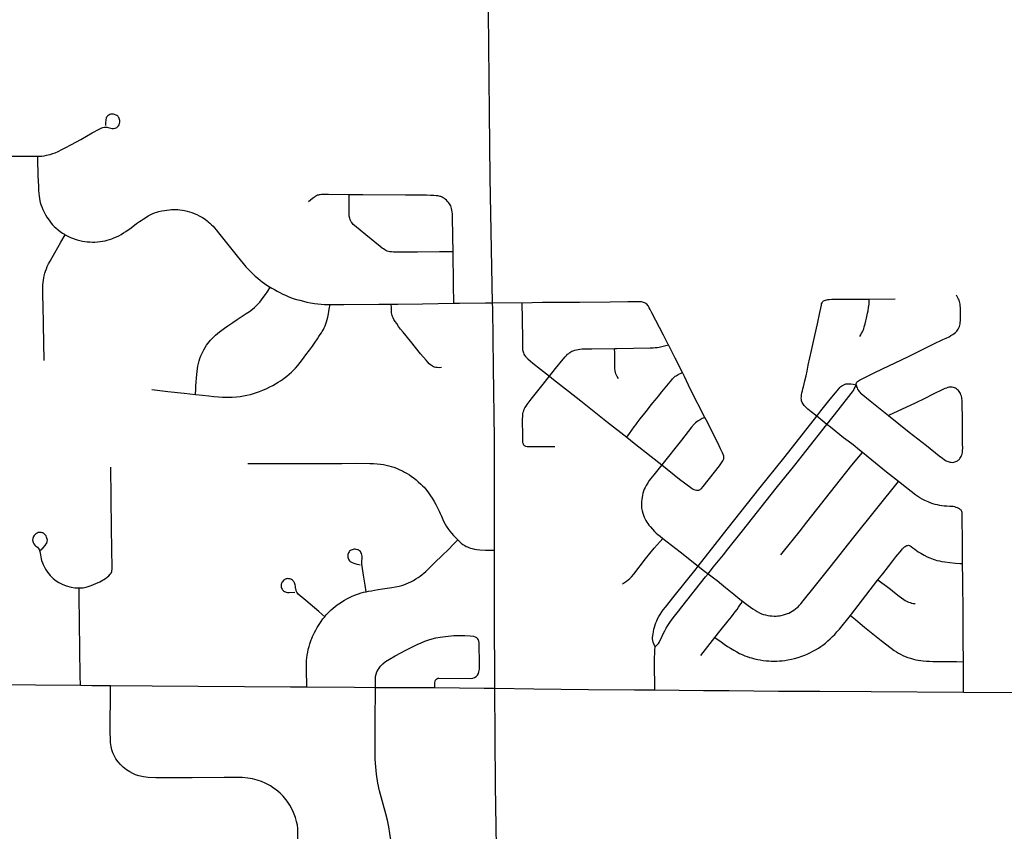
# Model space of a CAD drawing. Header units: feet. Extents: x 2113747 to 2516209, y 960708 to 1356798.
# Tile 56 of 92: x 2283602 to 2288757, y 1189324 to 1193575. Entities that reach past the tile are written whole.
import ezdxf

# ---------------------------------------------------------------- set-up
doc = ezdxf.new("R2010")
doc.units = ezdxf.units.FT
doc.header["$LTSCALE"] = 20
doc.header["$MEASUREMENT"] = 0
doc.layers.add('GM_X_City_Street', color=251, linetype='Continuous')
doc.layers.add('GM_X_State_Route', color=1, linetype='Continuous')

msp = doc.modelspace()

# ---------------------------------------------------------------- linework, layer by layer
at = {"layer": 'GM_X_City_Street', "flags": 128}
for points in [[(2283694.3, 1192860.3), (2283705.9, 1192860.2), (2283716.8, 1192860.6), (2283730.6, 1192862.4), (2283742, 1192864.5), (2283751.4, 1192866.9), (2283761.5, 1192869.3), (2283774.5, 1192873.2), (2283787.1, 1192878), (2283803.6, 1192885), (2283822.7, 1192894), (2283840.5, 1192903.2), (2283872.7, 1192920.7), (2283922.2, 1192947.8), (2283981.4, 1192981.7), (2284021.3, 1193003.4), (2284031.2, 1193008.6), (2284037.7, 1193010.8), (2284044.3, 1193012), (2284049, 1193012.5), (2284054.7, 1193012), (2284059.4, 1193011.6), (2284065.5, 1193009.9), (2284071.2, 1193008.1), (2284078.6, 1193006.1), (2284085.9, 1193004.7), (2284093.4, 1193004.5), (2284100.9, 1193005.8), (2284106.4, 1193007.7), (2284110.3, 1193009.9), (2284114.2, 1193013.2), (2284119.3, 1193018.8), (2284122.4, 1193024.2), (2284125, 1193031.6), (2284126.3, 1193037.6), (2284126.3, 1193042.9), (2284126.1, 1193047.4), (2284124.6, 1193052.4), (2284122.6, 1193057.9), (2284120.3, 1193062.4), (2284117.7, 1193065.9), (2284115.1, 1193068.9), (2284111.1, 1193072.4), (2284107.6, 1193074.4), (2284102.5, 1193076.7), (2284097.4, 1193078.6), (2284092.1, 1193079.3), (2284086, 1193079.8), (2284079.5, 1193079.3), (2284072.9, 1193077.6), (2284068.6, 1193075.4), (2284064.7, 1193072.8), (2284061.6, 1193070.3), (2284059, 1193066.8), (2284056.8, 1193063.3), (2284055.1, 1193059), (2284053.4, 1193052), (2284052.1, 1193044.6), (2284051.6, 1193037.2), (2284050.8, 1193019.9)], [(2283240, 1192854.4), (2283244.3, 1192857.8), (2283249, 1192860.4), (2283254.7, 1192861.7), (2283259.5, 1192862.1), (2283268.6, 1192862.1), (2283281.7, 1192862), (2283465.1, 1192860.6), (2283615.7, 1192860), (2283654.2, 1192860.2), (2283694.3, 1192860.3)], [(2283694.3, 1192860.3), (2283694.7, 1192843.6), (2283696.9, 1192758.1), (2283697.7, 1192729.4), (2283699.4, 1192702.2), (2283700.3, 1192681.2), (2283701.6, 1192665.1), (2283702.9, 1192650.8), (2283704.7, 1192637.3), (2283706.8, 1192626.1), (2283709.3, 1192616.5), (2283712.9, 1192606.1), (2283717.1, 1192594.4), (2283723.3, 1192580), (2283729.4, 1192567.1), (2283737.2, 1192552.6), (2283744.1, 1192541), (2283750.2, 1192530.9), (2283759, 1192518.9), (2283766.3, 1192509.7), (2283774, 1192500.8), (2283782.3, 1192492.3), (2283790.8, 1192484.5), (2283803.6, 1192473.6), (2283814.1, 1192465.6), (2283826.6, 1192456.6), (2283836.2, 1192450.6), (2283840, 1192448.4)], [(2285326.6, 1192657.5), (2285219.1, 1192658.4), (2285201.7, 1192658.4), (2285190.4, 1192658.4), (2285182.6, 1192658.4), (2285175.5, 1192657.8), (2285170.4, 1192657.1), (2285165.9, 1192656), (2285161.3, 1192654.9), (2285156.7, 1192652.7), (2285151.3, 1192649.7), (2285145.2, 1192645.8), (2285134.8, 1192638), (2285114.8, 1192620.6)], [(2285871, 1192359.1), (2285800.3, 1192359.3), (2285684, 1192357.9), (2285570.9, 1192357), (2285558.5, 1192357.6), (2285548.5, 1192358.1), (2285540.7, 1192359.3), (2285533.2, 1192361), (2285525.9, 1192363.2), (2285518.6, 1192366.3), (2285513.8, 1192368.9), (2285506.4, 1192373.7), (2285499.5, 1192378.9), (2285490, 1192386.1), (2285413.4, 1192447.8), (2285354, 1192496.6), (2285348.4, 1192502.3), (2285344.5, 1192506.5), (2285340.6, 1192512.3), (2285337.6, 1192516.7), (2285334.5, 1192522.3), (2285332.1, 1192527.8), (2285329.7, 1192534.9), (2285327.6, 1192545.3), (2285326.3, 1192558.7), (2285326.3, 1192577.4), (2285326.3, 1192637.3), (2285326.6, 1192657.5)], [(2285871, 1192359.1), (2285869.9, 1192436.6), (2285867.8, 1192543.9), (2285867.2, 1192557.9), (2285866.5, 1192568.2), (2285865.3, 1192577.5), (2285863.5, 1192586.4), (2285861.3, 1192593.4), (2285858.7, 1192599.4), (2285856.1, 1192604.7), (2285852, 1192610.6), (2285847.4, 1192616.8), (2285841.7, 1192623.3), (2285836.1, 1192629), (2285829.8, 1192634.7), (2285825.3, 1192638.1), (2285819.2, 1192642.4), (2285813.5, 1192645.5), (2285807.5, 1192648.2), (2285803.1, 1192649.4), (2285798.1, 1192650.9), (2285790.5, 1192652), (2285781.8, 1192652.8), (2285769.7, 1192653.8), (2285753.6, 1192654.7), (2285731.9, 1192655.1), (2285711.1, 1192655.6), (2285621.6, 1192655.2), (2285398, 1192657), (2285326.6, 1192657.5)], [(2283840, 1192448.4), (2283846.5, 1192444.5), (2283856.7, 1192439.3), (2283867, 1192434.5), (2283878.1, 1192429.8), (2283891.7, 1192424.9), (2283903.4, 1192421.4), (2283916.5, 1192418), (2283930.4, 1192414.9), (2283943, 1192412.7), (2283955.8, 1192411.5), (2283969.4, 1192410.5), (2283982.4, 1192410.1), (2283995.5, 1192410.1), (2284009.1, 1192411.1), (2284023.3, 1192412.7), (2284035.6, 1192414.4), (2284048.5, 1192416.6), (2284059.8, 1192419.2), (2284071.9, 1192422.6), (2284084.1, 1192427), (2284095.4, 1192431.3), (2284108.4, 1192437), (2284120.6, 1192443.1), (2284132.3, 1192449.7), (2284145.3, 1192457.8), (2284157.5, 1192465.7), (2284185.3, 1192485.1), (2284214, 1192506.4), (2284229.4, 1192517.6), (2284237.9, 1192523.3), (2284248.3, 1192530.3), (2284261.8, 1192539), (2284274.8, 1192546.8), (2284284.4, 1192551.9), (2284295.2, 1192557.2), (2284308.2, 1192562.4), (2284320, 1192566.3), (2284330.8, 1192569.3), (2284345.2, 1192572.8), (2284359.9, 1192575.8), (2284372.1, 1192577.5), (2284385.5, 1192578.8), (2284397.3, 1192579.7), (2284407.7, 1192580.1), (2284418.6, 1192580.1), (2284429, 1192579.7), (2284439.8, 1192578.8), (2284454.2, 1192577.1), (2284465.4, 1192574.9), (2284478.5, 1192571.9), (2284490.2, 1192568.4), (2284502.4, 1192564.4), (2284515.7, 1192559.8), (2284529.3, 1192554), (2284542.2, 1192548), (2284552.3, 1192542.7), (2284559.7, 1192538.4), (2284567.1, 1192533.6), (2284575.3, 1192527.5), (2284582.6, 1192521.8), (2284589.2, 1192516.2), (2284597.9, 1192508.8), (2284606.9, 1192500.5), (2284614.4, 1192493.2), (2284622.3, 1192484.2), (2284631.3, 1192473.2), (2284643, 1192458), (2284685.5, 1192405.2), (2284740.4, 1192335.9), (2284756.7, 1192316.4), (2284771.5, 1192298.6), (2284786.6, 1192280.5), (2284799.7, 1192266), (2284811.4, 1192254), (2284822.2, 1192243), (2284835.6, 1192231.4), (2284849.2, 1192220.4), (2284863, 1192209.1), (2284872.2, 1192202.1), (2284883.9, 1192193.4), (2284896.1, 1192184.8), (2284909.5, 1192176.1), (2284913.8, 1192173.5)], [(2283729.2, 1191790), (2283726.3, 1191976.3), (2283724.3, 1192080.4), (2283723.7, 1192125.2), (2283723.1, 1192155.9), (2283723.3, 1192172.6), (2283723.7, 1192185.6), (2283724.6, 1192198.6), (2283725.9, 1192210.7), (2283728.1, 1192222.1), (2283730.1, 1192232.9), (2283733.8, 1192246.8), (2283737.1, 1192257.7), (2283741.6, 1192269.8), (2283746.4, 1192281.7), (2283752.9, 1192295.9), (2283760.6, 1192310.8), (2283771.6, 1192329.7), (2283785.1, 1192353.3), (2283818, 1192410.3), (2283840, 1192448.4)], [(2285874.5, 1192089.6), (2285873.3, 1192188.2), (2285871, 1192359.1)], [(2284522.6, 1191612), (2284523.9, 1191640.5), (2284524.6, 1191656.6), (2284529.2, 1191715.6), (2284530.9, 1191732.1), (2284532.9, 1191747.8), (2284535.2, 1191760.4), (2284538, 1191773.2), (2284541.3, 1191787.3), (2284545.2, 1191800.3), (2284550, 1191813.8), (2284554.9, 1191825.4), (2284560, 1191835.5), (2284565.1, 1191845.6), (2284572.6, 1191858.5), (2284580.5, 1191869.8), (2284586.5, 1191878), (2284594.3, 1191887.2), (2284601.7, 1191895.4), (2284610, 1191904.1), (2284620, 1191915.4), (2284627.7, 1191922.7), (2284637.4, 1191931.4), (2284648.7, 1191940.5), (2284660.4, 1191949.2), (2284674.3, 1191959.2), (2284690.8, 1191970.5), (2284717.3, 1191988.3), (2284741.3, 1192004.2), (2284766.8, 1192021.2), (2284788, 1192035.3), (2284804.2, 1192046.9), (2284820, 1192058.7), (2284830.7, 1192067.7), (2284840.1, 1192076.1), (2284849.4, 1192085.5), (2284858.6, 1192095.5), (2284868.5, 1192107.6), (2284877.1, 1192119.1), (2284888, 1192135), (2284900.2, 1192153.6), (2284913.8, 1192173.5)], [(2284913.8, 1192173.5), (2284921.2, 1192169.1), (2284935.3, 1192161), (2284950.3, 1192152.6), (2284964, 1192145.4), (2284979.8, 1192137.8), (2284994.4, 1192131.3), (2285007.6, 1192125.6), (2285020.2, 1192120.4), (2285034.5, 1192115.2), (2285051, 1192110), (2285068, 1192105.2), (2285087.9, 1192100), (2285104.9, 1192096.1), (2285125.3, 1192092.1), (2285145.3, 1192088.7), (2285163.5, 1192086.5), (2285180, 1192084.8), (2285197.8, 1192083.4), (2285216, 1192082.6), (2285226.9, 1192082.7)], [(2287775.1, 1191497.8), (2287746.9, 1191520.6), (2287729.4, 1191534.9), (2287717.4, 1191545.8), (2287710, 1191553.6), (2287705.2, 1191559.3), (2287701.8, 1191564.9), (2287699.1, 1191570), (2287696.1, 1191578.6), (2287694.8, 1191585.3), (2287694.4, 1191592.7), (2287694.8, 1191599.7), (2287696.1, 1191610.1), (2287697.9, 1191619.7), (2287700.1, 1191631.4), (2287702.7, 1191641.8), (2287705.3, 1191652.6), (2287709.6, 1191668.3), (2287713.6, 1191683.9), (2287719.7, 1191709.1), (2287724.4, 1191733), (2287730.9, 1191765.9), (2287748.3, 1191842.6), (2287765.8, 1191921), (2287779.3, 1191981.8), (2287791.9, 1192040.4), (2287796.2, 1192063.4), (2287799.7, 1192080.1), (2287801, 1192086), (2287803.4, 1192091.4), (2287804.9, 1192095.1), (2287807.5, 1192098.3), (2287811.5, 1192101.6), (2287816.2, 1192104.7), (2287821, 1192106.4), (2287827.8, 1192108.3), (2287833.2, 1192109), (2287840.8, 1192110), (2287854.4, 1192110.3), (2287912.7, 1192110.3), (2288011.3, 1192111.4), (2288050, 1192111.7)], [(2287981.9, 1191662.2), (2287982.4, 1191667.4), (2287983.7, 1191672.6), (2287985.9, 1191676.1), (2287988.9, 1191679.1), (2287993.3, 1191682.6), (2287999.6, 1191686.4), (2288006.9, 1191690.2), (2288037.4, 1191705.5), (2288083.3, 1191728.6), (2288255.2, 1191811.3), (2288384.9, 1191874.7), (2288436.2, 1191899), (2288453.1, 1191907.2), (2288468.3, 1191914.5), (2288477.9, 1191919.8), (2288488.1, 1191926.1), (2288494.8, 1191930.6), (2288501.5, 1191935.7), (2288508.4, 1191942.7), (2288512.6, 1191948.4), (2288515.9, 1191953.5), (2288520, 1191961.5), (2288522.9, 1191968.4), (2288524.8, 1191974.5), (2288526.1, 1191981), (2288527, 1191988.4), (2288527.4, 1191997.9), (2288527.8, 1192014.4), (2288527.8, 1192053.1), (2288527.4, 1192066.1), (2288526.6, 1192077.4), (2288525.7, 1192084.8), (2288524.4, 1192092.2), (2288522.8, 1192098.9), (2288520.5, 1192105.2), (2288518.1, 1192111.2), (2288507.5, 1192132.1)], [(2288000.1, 1191915.2), (2288006.2, 1191924.8), (2288010.5, 1191932.1), (2288014.4, 1191939.9), (2288018.3, 1191948.2), (2288021.4, 1191956.4), (2288024.4, 1191966.9), (2288028.8, 1191981.6), (2288032.7, 1191996.8), (2288036.6, 1192012), (2288041.8, 1192037.2), (2288044.4, 1192050.7), (2288047, 1192066.7), (2288049.2, 1192085), (2288050.3, 1192098.5), (2288050, 1192111.7)], [(2288050, 1192111.7), (2288185.2, 1192112.9)], [(2284522.6, 1191612), (2284558.8, 1191607.8), (2284591.8, 1191603.9), (2284618.3, 1191601.3), (2284642.9, 1191599.1), (2284663, 1191597.8), (2284689.9, 1191597.4), (2284714.7, 1191597.8), (2284737.3, 1191599.1), (2284755.7, 1191601.4), (2284772.9, 1191604.3), (2284790.7, 1191608), (2284809.8, 1191612.5), (2284825.3, 1191617), (2284841.1, 1191622.1), (2284858, 1191628.1), (2284874.5, 1191634.6), (2284895.4, 1191643.7), (2284911.4, 1191651.1), (2284926.6, 1191658.9), (2284941, 1191667.2), (2284955.3, 1191675.8), (2284967.4, 1191683.6), (2284978.3, 1191691), (2284987.4, 1191698), (2285000.4, 1191708.4), (2285012.8, 1191718.3), (2285024.8, 1191729.2), (2285034.1, 1191738.1), (2285045.2, 1191750.1), (2285057.8, 1191764), (2285070.4, 1191779.1), (2285083, 1191794.6), (2285100.8, 1191819.1), (2285119.5, 1191844.3), (2285134.3, 1191864.7), (2285148.3, 1191884.9), (2285160.4, 1191902.4), (2285168.6, 1191914.6), (2285175.6, 1191925.6), (2285181.2, 1191934.1), (2285186.4, 1191942.4), (2285191.7, 1191951.9), (2285196.4, 1191961.5), (2285200.8, 1191971), (2285204.7, 1191981), (2285208.6, 1191991.7), (2285212.1, 1192004), (2285215, 1192016.6), (2285218.6, 1192034), (2285223, 1192059.2), (2285226.9, 1192082.7)], [(2285226.9, 1192082.7), (2285298.2, 1192083.1), (2285481.8, 1192084.2), (2285546.7, 1192085)], [(2285546.7, 1192085), (2285581.7, 1192085.4), (2285711.5, 1192086.4), (2285874.5, 1192089.6)], [(2285809.7, 1191752.2), (2285798.4, 1191751.8), (2285788.5, 1191752.2), (2285781.5, 1191753.1), (2285774.6, 1191754.4), (2285768.1, 1191756.6), (2285762.8, 1191759.6), (2285758.1, 1191763.1), (2285752.9, 1191767), (2285746.3, 1191772.6), (2285738.1, 1191781.3), (2285729.9, 1191790.9), (2285701.2, 1191824.1), (2285647.5, 1191890.6), (2285609.2, 1191938.2), (2285596.2, 1191954.7), (2285585.8, 1191968.6), (2285575.8, 1191982.9), (2285568, 1191994.2), (2285560.7, 1192005.1), (2285556.7, 1192012.4), (2285553.8, 1192019.4), (2285551.9, 1192025), (2285550.6, 1192031.6), (2285549.3, 1192039.4), (2285548.9, 1192047.2), (2285548, 1192063.3), (2285546.7, 1192085)], [(2285874.5, 1192089.6), (2285903.9, 1192090.1), (2286040.3, 1192091.3), (2286078.3, 1192091.6)], [(2286231.6, 1192090.7), (2286078.3, 1192091.6)], [(2286998.7, 1191871.3), (2286997.9, 1191873), (2286972.5, 1191922.6), (2286912.4, 1192039.7), (2286903.7, 1192056.8), (2286898.5, 1192066.3), (2286893.6, 1192074.6), (2286890.7, 1192078.4), (2286886.6, 1192082.8), (2286882.4, 1192086.2), (2286877.8, 1192089.3), (2286873.3, 1192091.4), (2286868, 1192093.8), (2286862.9, 1192095.4), (2286857.8, 1192096.5), (2286847.3, 1192097.6), (2286832.9, 1192097.6), (2286786.5, 1192097.1), (2286692.9, 1192096.1), (2286532.3, 1192094.1), (2286420.8, 1192093.6), (2286338.8, 1192092.7), (2286231.6, 1192090.7)], [(2286231.6, 1192090.7), (2286233.3, 1192007.4), (2286235, 1191897.1), (2286235, 1191863.7), (2286235, 1191853.7), (2286235.4, 1191846.3), (2286236.2, 1191839.9), (2286237.6, 1191835), (2286239.2, 1191829.7), (2286241.9, 1191823.7), (2286244.9, 1191818.1), (2286249.8, 1191811.4), (2286255.8, 1191805), (2286261.8, 1191799.2), (2286275.7, 1191786.8), (2286289.2, 1191775.3), (2286328.2, 1191744.9), (2286375.7, 1191707.5)], [(2286375.7, 1191707.5), (2286407.7, 1191747.5), (2286447.7, 1191796.9), (2286457.7, 1191808.6), (2286464.7, 1191816), (2286470.7, 1191822.1), (2286476.8, 1191827.2), (2286482.5, 1191831.1), (2286488.1, 1191835.1), (2286493.6, 1191838.3), (2286499.9, 1191841.1), (2286508, 1191844), (2286517.2, 1191846.3), (2286526.5, 1191848.2), (2286535, 1191849.4), (2286547.6, 1191850.2), (2286565.9, 1191850.6), (2286597.7, 1191851.2), (2286716.9, 1191852.1)], [(2286716.9, 1191852.1), (2286728.9, 1191852.2), (2286902.4, 1191855.3), (2286919.6, 1191856.2), (2286929.4, 1191857), (2286939.5, 1191858.4), (2286950.2, 1191860.4), (2286963.6, 1191863.5), (2286998.7, 1191871.3)], [(2286736.7, 1191693.1), (2286730.2, 1191705.7), (2286726.3, 1191713.5), (2286723.7, 1191720.5), (2286721.9, 1191727.4), (2286720.2, 1191736.2), (2286718.9, 1191746.5), (2286718, 1191759), (2286717.6, 1191776.5), (2286717.2, 1191828.2), (2286716.9, 1191852.1)], [(2287071.6, 1191726.8), (2287033.3, 1191802.7), (2286998.7, 1191871.3)], [(2286404.5, 1191337.9), (2286323.5, 1191337.6), (2286280.3, 1191337.1), (2286266.4, 1191337.5), (2286258.6, 1191338.4), (2286252.5, 1191339.7), (2286248.2, 1191341.5), (2286245.1, 1191343.6), (2286242.1, 1191347.1), (2286239.5, 1191351), (2286237.8, 1191355.8), (2286236.9, 1191361.8), (2286236, 1191372.7), (2286236, 1191389.6), (2286235.2, 1191484.3), (2286235.7, 1191495.6), (2286236.1, 1191503.4), (2286236.9, 1191511.9), (2286238.8, 1191519.3), (2286240.7, 1191526.9), (2286243.9, 1191534.2), (2286247.2, 1191541), (2286253.5, 1191551.2), (2286259.5, 1191559.9), (2286275.2, 1191580.7), (2286287, 1191596.3), (2286336.5, 1191657.5), (2286375.7, 1191707.5)], [(2286375.7, 1191707.5), (2286397.7, 1191690.1), (2286475.2, 1191629.3), (2286539.2, 1191578.2), (2286680.5, 1191466), (2286780.1, 1191387.4)], [(2286780.1, 1191387.4), (2286794.9, 1191407.9), (2286807.2, 1191424.9), (2286819.3, 1191441.6), (2286827.5, 1191452.6), (2286835.7, 1191463), (2286851.4, 1191483.4), (2286875.5, 1191514.4), (2286888.3, 1191531.2), (2286903.6, 1191550.9), (2286917, 1191567.2), (2286928.7, 1191582), (2286946.1, 1191603.7), (2286963.3, 1191625.2), (2287015.8, 1191688.5), (2287020, 1191693.5), (2287023.9, 1191697.9), (2287029.1, 1191703.1), (2287034.3, 1191707), (2287039.1, 1191710.1), (2287049.1, 1191715.7), (2287071.6, 1191726.8)], [(2287189.4, 1191491.9), (2287114.8, 1191638.2), (2287082.1, 1191706.1), (2287071.6, 1191726.8)], [(2284293.5, 1191637.9), (2284377.7, 1191627.9), (2284463.8, 1191618.2), (2284522.6, 1191612)], [(2287775.1, 1191497.8), (2287797, 1191525.9), (2287845.9, 1191587.9), (2287872.9, 1191620.8), (2287881.4, 1191630.9), (2287890.3, 1191640.8), (2287896.8, 1191647.8), (2287902.1, 1191652.7), (2287906.6, 1191656.3), (2287913.3, 1191660.7), (2287921.1, 1191664.8), (2287927.2, 1191666.8), (2287933.3, 1191667.8), (2287939.8, 1191668.3), (2287945.9, 1191668.3), (2287953.3, 1191667.4), (2287966.7, 1191665.2), (2287981.9, 1191662.2)], [(2287828.8, 1191454.3), (2287887.5, 1191528.9), (2287956.1, 1191616.9), (2287962, 1191625.3), (2287967.2, 1191633.1), (2287971.5, 1191640.5), (2287975.9, 1191649.2), (2287981.9, 1191662.2)], [(2287981.9, 1191662.2), (2287982.8, 1191656.1), (2287984.1, 1191651.3), (2287986.3, 1191646.1), (2287989.3, 1191640), (2287993.2, 1191633.1), (2287997.1, 1191627.4), (2288000.6, 1191623.1), (2288004.4, 1191619), (2288008, 1191616.2), (2288054.9, 1191578.9), (2288150.7, 1191502.4), (2288260.1, 1191415), (2288350.4, 1191343.8), (2288416.8, 1191290.3), (2288433.3, 1191277.9), (2288442.9, 1191271), (2288449.8, 1191266.6), (2288456.3, 1191263.2), (2288462.8, 1191260.6), (2288468.1, 1191258.9), (2288474.1, 1191257.5), (2288480, 1191256.6), (2288486.7, 1191256.2), (2288492.8, 1191257.1), (2288497.7, 1191258.3), (2288504.1, 1191260.5), (2288508.9, 1191262.7), (2288512.3, 1191264.9), (2288516.4, 1191267.6), (2288519.2, 1191270.1), (2288522.9, 1191273.7), (2288525.3, 1191277), (2288527.9, 1191281), (2288531, 1191286.6), (2288534, 1191292.7), (2288536.2, 1191299.6), (2288538.2, 1191310.2), (2288539.3, 1191319.6), (2288539.7, 1191329.6), (2288539.3, 1191355.6), (2288537.8, 1191502.8), (2288537.2, 1191544.1), (2288536.9, 1191560.6), (2288536.3, 1191570.6), (2288535.9, 1191581), (2288535, 1191590.7), (2288534.2, 1191596.2), (2288532.5, 1191602.9), (2288529.8, 1191610.5), (2288527.2, 1191616.6), (2288524.2, 1191622.3), (2288520.6, 1191627.7), (2288516.8, 1191632.3), (2288512.5, 1191636.2), (2288507.3, 1191640.5), (2288501.2, 1191644), (2288496, 1191646.2), (2288491.1, 1191647.9), (2288485.1, 1191649.2), (2288479, 1191650.1), (2288473.4, 1191649.9), (2288467.3, 1191649.2), (2288461.4, 1191647.9), (2288454.7, 1191645.7), (2288446.6, 1191642.8), (2288435.6, 1191637.5), (2288384.8, 1191612.6), (2288340.7, 1191591.3), (2288290.6, 1191566.3), (2288150.7, 1191502.4)], [(2287189.4, 1191491.9), (2287176.2, 1191485.1), (2287164, 1191479), (2287154.5, 1191473.8), (2287146.6, 1191468.6), (2287140.6, 1191463.4), (2287133.2, 1191456), (2287120.1, 1191440), (2287066.9, 1191373.3), (2286963.9, 1191242.7)], [(2287154.1, 1190712.7), (2287242.7, 1190826), (2287305.8, 1190905.9), (2287479.6, 1191124.1), (2287602.2, 1191278.1), (2287667.8, 1191360.2), (2287775.1, 1191497.8)], [(2287289.6, 1191280.1), (2287289.6, 1191284.5), (2287289.1, 1191288.6), (2287287.7, 1191293.1), (2287285.6, 1191298.2), (2287282.5, 1191305.3), (2287278.6, 1191313.5), (2287272.1, 1191326.6), (2287263.9, 1191342.4), (2287202.7, 1191465.9), (2287189.4, 1191491.9)], [(2287828.8, 1191454.3), (2287775.1, 1191497.8)], [(2287206.4, 1190672.4), (2287235, 1190708.4), (2287261.1, 1190741), (2287286.3, 1190772.3), (2287310.1, 1190802.2), (2287385.9, 1190897), (2287563.3, 1191120.4), (2287659.7, 1191240.8), (2287718.7, 1191315.4), (2287828.7, 1191454.2), (2287828.8, 1191454.3)], [(2288014.5, 1191307.8), (2287999.6, 1191319.9), (2287965.8, 1191347.3), (2287940.1, 1191366.8), (2287916.2, 1191385), (2287846.6, 1191439.8), (2287828.8, 1191454.3)], [(2286780.1, 1191387.4), (2286819.7, 1191356.2), (2286907.6, 1191287.6), (2286963.9, 1191242.7)], [(2287158.4, 1191111.3), (2287162.7, 1191112.6), (2287167, 1191115.2), (2287169.6, 1191117.4), (2287172.2, 1191120.1), (2287180.1, 1191129.1), (2287240, 1191205.5), (2287266.1, 1191238.9), (2287277, 1191254.1), (2287283.5, 1191263.7), (2287287.4, 1191271), (2287288.7, 1191275.4), (2287289.6, 1191280.1)], [(2287587.6, 1190772.3), (2287600.5, 1190788.7), (2287683.1, 1190890.6), (2287723.2, 1190942.5), (2287873.4, 1191133.1), (2287959, 1191241.1), (2287995.1, 1191284.5), (2288014.5, 1191307.8)], [(2288202.7, 1191156.7), (2288141.1, 1191205.6), (2288082.9, 1191251.9), (2288044.7, 1191283.4), (2288014.5, 1191307.8)], [(2283912.9, 1190598.4), (2283933.5, 1190599.8), (2283955.4, 1190604.5), (2283976.8, 1190611.4), (2284000.6, 1190621.3), (2284020.9, 1190630.7), (2284050.8, 1190648.8), (2284068.4, 1190661.6), (2284076.2, 1190670.3), (2284080, 1190675.8), (2284084, 1190685.5), (2284085.8, 1190700.7), (2284083, 1190910.2), (2284079.4, 1191231.5)], [(2284795.8, 1191249.8), (2284987.3, 1191250.1), (2285287.8, 1191250.9), (2285364.7, 1191251.3), (2285435.5, 1191251.1), (2285455, 1191250.3), (2285474.1, 1191249), (2285490.6, 1191246.9), (2285507.1, 1191244.2), (2285521, 1191241.3), (2285534, 1191238.1), (2285546.2, 1191234.7), (2285560.1, 1191230.3), (2285574.9, 1191225.2), (2285592.2, 1191217.7), (2285605.7, 1191211.2), (2285616.5, 1191205.6), (2285631.5, 1191197.3), (2285642.1, 1191190.8), (2285653.9, 1191183), (2285666.9, 1191172.9), (2285677.3, 1191164.3), (2285688.6, 1191154.7), (2285702.1, 1191142.7), (2285711.6, 1191133.8), (2285718.8, 1191126.6), (2285726.3, 1191117.8), (2285734.1, 1191108.2), (2285742.4, 1191096.9), (2285752.9, 1191081.6), (2285761.1, 1191068.7), (2285771.8, 1191050.6), (2285780.2, 1191035.7), (2285789.3, 1191017.4), (2285797.5, 1191000.1), (2285802.7, 1190988.8), (2285809.8, 1190974), (2285817.9, 1190956.6), (2285823.4, 1190944.5), (2285829.4, 1190933), (2285837, 1190920.6), (2285843.9, 1190909.3), (2285854, 1190895.5), (2285862.2, 1190885), (2285872.6, 1190873.1), (2285883.4, 1190861.9), (2285895.1, 1190849.8)], [(2286963.9, 1191242.7), (2286921.6, 1191190.8), (2286905.4, 1191170.5), (2286898.5, 1191161.2), (2286890.2, 1191149.5), (2286881.6, 1191134.3), (2286876.4, 1191124.4), (2286872.5, 1191115.6), (2286869, 1191105.2), (2286865.5, 1191094.2), (2286862.9, 1191084.4), (2286860.5, 1191072.3), (2286859, 1191062.7), (2286857.5, 1191050), (2286857.2, 1191039.7), (2286857.2, 1191029.7), (2286858.5, 1191016.6), (2286861.1, 1191003.2), (2286864.6, 1190990.2), (2286868.1, 1190979.3), (2286872, 1190969.3), (2286876.3, 1190959.3), (2286880, 1190951.8), (2286885, 1190943.7), (2286890.2, 1190935.5), (2286896.7, 1190926.8), (2286904.2, 1190917.9), (2286914.9, 1190905.9), (2286926.2, 1190894.1), (2286934.9, 1190886.3), (2286943, 1190879.2), (2286956.2, 1190868.9), (2286969.6, 1190858.3)], [(2286963.9, 1191242.7), (2287056.4, 1191168.8), (2287115.7, 1191124.2), (2287125.3, 1191117.6), (2287131.4, 1191114.2), (2287138.3, 1191111.6), (2287144.8, 1191110.2), (2287149.6, 1191109.8), (2287154, 1191110.4), (2287158.4, 1191111.3)], [(2287386.8, 1190529.1), (2287402.9, 1190516.6), (2287415.5, 1190507), (2287428.5, 1190497.5), (2287439.8, 1190489.6), (2287452, 1190481.6), (2287464.1, 1190474.4), (2287475.8, 1190468.4), (2287486.2, 1190463.6), (2287496.6, 1190460.1), (2287507.4, 1190457.2), (2287518.8, 1190454.9), (2287529.5, 1190453), (2287540.5, 1190451.8), (2287552.2, 1190451.4), (2287562.2, 1190451.4), (2287571, 1190451.9), (2287580, 1190453.1), (2287589.8, 1190454.8), (2287601.3, 1190457.4), (2287611.7, 1190460.4), (2287621.7, 1190463.9), (2287629.4, 1190467.1), (2287638.2, 1190471.3), (2287646.2, 1190476.2), (2287655.2, 1190482.2), (2287664.7, 1190489), (2287672.1, 1190495.6), (2287679.1, 1190501.6), (2287685.5, 1190508.6), (2287691.9, 1190515.9), (2287703.8, 1190530.8), (2287761.4, 1190602.9), (2287845.5, 1190708.2), (2287970, 1190865.2), (2288202.7, 1191156.7)], [(2288539.1, 1190726.1), (2288538.3, 1190828.1), (2288536.9, 1190981.9), (2288537, 1190988.3), (2288536.6, 1190993.1), (2288534.9, 1190998.7), (2288533.3, 1191002.8), (2288531.4, 1191005.2), (2288528.7, 1191008.2), (2288522.9, 1191012.7), (2288518.8, 1191015.2), (2288513, 1191017.9), (2288505.8, 1191020.4), (2288498.2, 1191022.5), (2288490.1, 1191024.4), (2288483, 1191025.1), (2288471.5, 1191025.7), (2288456.3, 1191026.5), (2288442.8, 1191027.4), (2288430.6, 1191028.9), (2288419.8, 1191030.5), (2288408.2, 1191033), (2288395.1, 1191036.1), (2288383, 1191039.7), (2288369.9, 1191044.4), (2288358.5, 1191048.7), (2288349.9, 1191052.2), (2288340.6, 1191056.4), (2288327.7, 1191063.1), (2288315.2, 1191070.5), (2288305.2, 1191077.4), (2288293.9, 1191085.3), (2288244.7, 1191123.3), (2288202.7, 1191156.7)], [(2283708, 1190795.4), (2283722.8, 1190807.6), (2283735.6, 1190821.2), (2283740.6, 1190828.7), (2283743.6, 1190833.8), (2283745.8, 1190841), (2283746.5, 1190848), (2283745.8, 1190853.4), (2283744.5, 1190859.7), (2283742.8, 1190864.9), (2283739.5, 1190871), (2283736.5, 1190875.3), (2283733.4, 1190879), (2283730.6, 1190881.8), (2283726.5, 1190884.7), (2283723.2, 1190886.6), (2283719.1, 1190887.9), (2283714.6, 1190889), (2283709.8, 1190889.4), (2283703.9, 1190889), (2283699.1, 1190888.1), (2283693.1, 1190885.5), (2283685.9, 1190881.2), (2283681.3, 1190877.3), (2283677, 1190872.7), (2283673.7, 1190867.3), (2283671.8, 1190863), (2283670, 1190857.6), (2283669.4, 1190850.8), (2283669.8, 1190845.8), (2283670.4, 1190841.7), (2283671.7, 1190837.3), (2283673.4, 1190833.4), (2283676.3, 1190828.9), (2283680.8, 1190823.2), (2283684.3, 1190819.6), (2283694.6, 1190811.5), (2283699.7, 1190806), (2283703.6, 1190799.7), (2283707.1, 1190788.9), (2283710, 1190772.6), (2283711.9, 1190761.2), (2283714.1, 1190751.7), (2283716.7, 1190742.1), (2283721, 1190730.8), (2283724.7, 1190720.7), (2283729.7, 1190710), (2283736.4, 1190697.7), (2283746.8, 1190681.8), (2283761, 1190664.5), (2283777.4, 1190648.4), (2283792.2, 1190636.5), (2283806.1, 1190627), (2283825, 1190618), (2283845.8, 1190609.9), (2283871, 1190603), (2283890.7, 1190600), (2283912.9, 1190598.4)], [(2285415.6, 1190578.8), (2285428.9, 1190581.4), (2285443.6, 1190584.2), (2285459.2, 1190586.8), (2285478.3, 1190589.9), (2285500.9, 1190593.3), (2285525.7, 1190596.8), (2285550.9, 1190600.7), (2285569.1, 1190604.1), (2285588.5, 1190608.4), (2285602.1, 1190612), (2285613.2, 1190615.6), (2285626, 1190620.2), (2285637.3, 1190625.1), (2285649.9, 1190631.1), (2285663.4, 1190638.1), (2285675.9, 1190645.4), (2285688.3, 1190653.1), (2285698.1, 1190660.1), (2285709.2, 1190668.3), (2285718.5, 1190676.2), (2285728.6, 1190685.2), (2285738.1, 1190694.4), (2285755, 1190711.3), (2285776.7, 1190733.5), (2285811.5, 1190767.3), (2285848.1, 1190802.4), (2285870.2, 1190824.6), (2285895.1, 1190849.8)], [(2285895.1, 1190849.8), (2285904.7, 1190841.1), (2285913.4, 1190833.2), (2285922.9, 1190825.9), (2285932.5, 1190820), (2285939.9, 1190815.9), (2285946.6, 1190813), (2285954.2, 1190809.8), (2285961.4, 1190807.3), (2285971.1, 1190804.6), (2285983, 1190802), (2285996.3, 1190800.2), (2286011.6, 1190798.7), (2286041, 1190797.1), (2286088, 1190795.7)], [(2286757.9, 1190619.7), (2286768.7, 1190626.7), (2286779.7, 1190633.8), (2286788.7, 1190640.6), (2286797.4, 1190648.3), (2286805.6, 1190657), (2286816.8, 1190670.4), (2286879.3, 1190750.8), (2286924.4, 1190807.1), (2286954.7, 1190841.5), (2286969.6, 1190858.3)], [(2286969.6, 1190858.3), (2287059.5, 1190787.7), (2287154.1, 1190712.7)], [(2288095.5, 1190640.5), (2288120.5, 1190672.6), (2288150.7, 1190711), (2288174.4, 1190740.8), (2288190.2, 1190760.9), (2288200.5, 1190774.2), (2288211.5, 1190788.5), (2288218.7, 1190797.2), (2288224.8, 1190804.1), (2288230, 1190809.4), (2288235.3, 1190813.6), (2288239.1, 1190816.3), (2288243, 1190818.4), (2288247, 1190820.2), (2288250.9, 1190821.5), (2288255.9, 1190822), (2288260.5, 1190821), (2288265.2, 1190818.9), (2288270.5, 1190815.8), (2288279.1, 1190808.9), (2288289.2, 1190801.1), (2288298.2, 1190794.6), (2288306.9, 1190788.5), (2288319.7, 1190780.4), (2288338.6, 1190769.8), (2288354.2, 1190762), (2288367, 1190756.1), (2288376.3, 1190752.4), (2288385.6, 1190749.1), (2288394.6, 1190745.9), (2288404.5, 1190742.8), (2288417.5, 1190739.8), (2288430.6, 1190737.2), (2288445.8, 1190735), (2288471.4, 1190732), (2288501.6, 1190728.8), (2288524.4, 1190727.1), (2288539.1, 1190726.1)], [(2285415.6, 1190578.8), (2285410.3, 1190612.7), (2285402.1, 1190664.6), (2285394.5, 1190713.2), (2285393.8, 1190721.7), (2285393.5, 1190729.5), (2285393.8, 1190740.4), (2285394.5, 1190752.6), (2285394.6, 1190758.6), (2285394.6, 1190765.6), (2285394, 1190772.2), (2285392, 1190778.4), (2285388.9, 1190784), (2285385.5, 1190788.6), (2285381.6, 1190792.1), (2285376.8, 1190795.6), (2285373.8, 1190797.3), (2285369.9, 1190799), (2285364.3, 1190800.3), (2285358.5, 1190800.8), (2285353.8, 1190800.8), (2285348.6, 1190800.3), (2285343.4, 1190799), (2285337.8, 1190796.4), (2285333.5, 1190793.9), (2285329.5, 1190790.4), (2285326.5, 1190787.1), (2285323.8, 1190783), (2285321.8, 1190778.4), (2285320.4, 1190773.4), (2285319.9, 1190768.6), (2285319.9, 1190764.3), (2285320.3, 1190759), (2285321.7, 1190753.9), (2285323.3, 1190749.7), (2285326, 1190745.2), (2285328.6, 1190741.4), (2285332.1, 1190737.8), (2285335.8, 1190734.7), (2285342.9, 1190731.3), (2285350.7, 1190728.7), (2285362.5, 1190725.6), (2285384.2, 1190720.4)], [(2286929.5, 1190289.6), (2286922.6, 1190305), (2286919.1, 1190314.5), (2286916.9, 1190324.1), (2286916, 1190332.5), (2286916.1, 1190339.3), (2286917, 1190348.4), (2286918.3, 1190357.5), (2286920, 1190368.8), (2286922.6, 1190381.8), (2286925.7, 1190394), (2286929.2, 1190406.1), (2286932.8, 1190415.8), (2286937.4, 1190426.6), (2286942.1, 1190436.8), (2286949.2, 1190449.1), (2286955, 1190459.6), (2286963.9, 1190472.6), (2286971.8, 1190483.9), (2286983.1, 1190498.6), (2287028.3, 1190556.3), (2287143.7, 1190699.3), (2287154.1, 1190712.7)], [(2287154.1, 1190712.7), (2287187.9, 1190686.4), (2287206.4, 1190672.4)], [(2288542.9, 1190212.3), (2288541.9, 1190325.3), (2288541.6, 1190463.3), (2288539.7, 1190640.6), (2288539.1, 1190726.1)], [(2286929.5, 1190289.6), (2286938.7, 1190298.2), (2286946.1, 1190306.9), (2286950.4, 1190313.4), (2286954.3, 1190321.1), (2286960.4, 1190334.2), (2286966.1, 1190346.8), (2286972.6, 1190361.2), (2286979.1, 1190374.7), (2286986.9, 1190388.5), (2286996, 1190402.7), (2287005.6, 1190417.2), (2287018.6, 1190434.9), (2287030.4, 1190450.2), (2287050.8, 1190477.1), (2287068.9, 1190499.7), (2287193.5, 1190656.1), (2287206.4, 1190672.4)], [(2287206.4, 1190672.4), (2287234, 1190651.7), (2287253.5, 1190636.9), (2287276.5, 1190618.3), (2287298.2, 1190600.4), (2287340.8, 1190566.1), (2287373.3, 1190539.6), (2287386.8, 1190529.1)], [(2285198.8, 1190448.1), (2285167.4, 1190474.8), (2285100, 1190532), (2285060.6, 1190566.5), (2285055.9, 1190571.7), (2285053.3, 1190576.5), (2285050.2, 1190582.9), (2285049, 1190587.8), (2285048, 1190592.4), (2285046.8, 1190600.4), (2285045.9, 1190607.3), (2285044.7, 1190615.2), (2285043.3, 1190619.5), (2285041.5, 1190624.5), (2285039.4, 1190628.6), (2285036.3, 1190632.7), (2285032.9, 1190636.4), (2285029.5, 1190639), (2285025.1, 1190642.1), (2285020.7, 1190644.3), (2285016, 1190646), (2285011.2, 1190646.9), (2285006.4, 1190647.3), (2285001.4, 1190646.7), (2284996.9, 1190645.6), (2284992.1, 1190643.8), (2284988.2, 1190641.7), (2284983.8, 1190638.4), (2284980.8, 1190635.6), (2284977.3, 1190631.1), (2284974.7, 1190627.3), (2284972.7, 1190622.5), (2284971.3, 1190617.8), (2284970.8, 1190612.8), (2284970.8, 1190607.8), (2284971.4, 1190603), (2284973.1, 1190596.8), (2284975.6, 1190591.7), (2284978.3, 1190588.5), (2284982.8, 1190583.7), (2284988.2, 1190580), (2284992.9, 1190577.8), (2284997.4, 1190576.5), (2285003.4, 1190575.2), (2285013.3, 1190574.3), (2285042, 1190575.6)], [(2287951.5, 1190454.7), (2288095.5, 1190640.5)], [(2288095.5, 1190640.5), (2288115.9, 1190626.1), (2288140.2, 1190607.8), (2288161.5, 1190591.7), (2288182.8, 1190575.2), (2288207.1, 1190556.1), (2288218.4, 1190547.4), (2288230.5, 1190538.7), (2288239, 1190533), (2288248.3, 1190528.3), (2288256.5, 1190524.8), (2288264.4, 1190521.8), (2288271.8, 1190519.6), (2288280.4, 1190517.9), (2288290.4, 1190517)], [(2283919.8, 1190088.7), (2283919.1, 1190137.6), (2283913.4, 1190556.4), (2283912.9, 1190598.4)], [(2285198.8, 1190448.1), (2285201.7, 1190451.5), (2285207.3, 1190457.5), (2285216, 1190466.6), (2285223.8, 1190474.5), (2285233.4, 1190483.7), (2285242.5, 1190491.8), (2285253.4, 1190501.3), (2285264.2, 1190509.6), (2285272.9, 1190515.7), (2285280.7, 1190520.9), (2285289.4, 1190526.6), (2285302.9, 1190534.8), (2285315, 1190541.7), (2285328.9, 1190548.7), (2285342, 1190554.7), (2285351.5, 1190558.7), (2285364.6, 1190563.9), (2285376.3, 1190568.2), (2285389.8, 1190572.6), (2285402.4, 1190575.8), (2285415.6, 1190578.8)], [(2287241.8, 1190338.7), (2287268.2, 1190372.5), (2287311.6, 1190426.8), (2287328.4, 1190447.6), (2287337.6, 1190458.9), (2287349, 1190473.6), (2287358.1, 1190485.8), (2287365.9, 1190497.1), (2287372.9, 1190507.5), (2287379.4, 1190517.5), (2287386.8, 1190529.1)], [(2287241.8, 1190338.7), (2287274.4, 1190316.1), (2287291.4, 1190304.3), (2287308.3, 1190292.6), (2287323.5, 1190282.6), (2287340.4, 1190272.6), (2287356, 1190263.9), (2287371.1, 1190255.9), (2287385.1, 1190249.6), (2287398.4, 1190243.7), (2287410.3, 1190239.5), (2287423.5, 1190235.1), (2287432.9, 1190232.2), (2287443.3, 1190229.1), (2287455.5, 1190226.2), (2287467.6, 1190223.5), (2287478.5, 1190221.3), (2287494.6, 1190219), (2287510.6, 1190217.4), (2287524.4, 1190216.2), (2287536.7, 1190215.2), (2287551.9, 1190214.7), (2287567.1, 1190215.2), (2287580.5, 1190216), (2287594, 1190216.9), (2287608.3, 1190218.6), (2287623.7, 1190221.3), (2287642.6, 1190225.1), (2287658.7, 1190229), (2287677.8, 1190234.7), (2287697.2, 1190241.3), (2287713, 1190247.2), (2287728, 1190253.6), (2287742.1, 1190260.3), (2287754.9, 1190266.6), (2287769, 1190274.6), (2287783.7, 1190283.2), (2287795.9, 1190291.1), (2287807.2, 1190299.3), (2287821.1, 1190310.2), (2287834.2, 1190320.9), (2287846.3, 1190331.8), (2287858.5, 1190343.5), (2287869.4, 1190354.9), (2287881, 1190367.9), (2287893.7, 1190383.1), (2287951.5, 1190454.7)], [(2287951.5, 1190454.7), (2287977.8, 1190432.8), (2288002.9, 1190412.1), (2288025.8, 1190393), (2288112.7, 1190323), (2288164.4, 1190283.9), (2288181.3, 1190271.3), (2288193, 1190263.5), (2288202.9, 1190257.4), (2288213.8, 1190251.3), (2288226.3, 1190245.4), (2288238.1, 1190240), (2288251.6, 1190234.8), (2288265.9, 1190230), (2288281.2, 1190225.7), (2288294.2, 1190222.6), (2288305.5, 1190220.4), (2288319.8, 1190218.3), (2288332.8, 1190216.9), (2288349.3, 1190215.6), (2288366.3, 1190214.7), (2288382.8, 1190213.9), (2288428.7, 1190213.2), (2288507.5, 1190212.5), (2288542.9, 1190212.3)], [(2285105, 1190080.4), (2285104.6, 1190093.3), (2285102.9, 1190160.1), (2285103.1, 1190181.6), (2285103.4, 1190200.1), (2285104.4, 1190218), (2285105.6, 1190232.6), (2285107.3, 1190247), (2285109.9, 1190262.2), (2285113, 1190276.5), (2285116.9, 1190291.7), (2285121.2, 1190306), (2285124.7, 1190316.9), (2285128.2, 1190326.4), (2285131.2, 1190334.2), (2285135.6, 1190345.1), (2285140, 1190355.1), (2285144.7, 1190364.5), (2285151.7, 1190377.7), (2285155.6, 1190385.1), (2285159.5, 1190392), (2285165.6, 1190402), (2285172.7, 1190412.3), (2285179.9, 1190422.8), (2285189.6, 1190436.2), (2285198.8, 1190448.1)], [(2285464.3, 1190077.5), (2285464.2, 1190104.4), (2285464.1, 1190120.9), (2285465, 1190134), (2285467.6, 1190146.9), (2285471.9, 1190159.3), (2285479.8, 1190173.9), (2285491.5, 1190189.5), (2285502.7, 1190201.4), (2285517.6, 1190213), (2285537.6, 1190226), (2285567.6, 1190242.5), (2285623.6, 1190272.4), (2285683.1, 1190302.3), (2285704, 1190311.3), (2285722.7, 1190319.2), (2285743.5, 1190326.1), (2285762.2, 1190331.8), (2285781.3, 1190336.6), (2285803.4, 1190340.9), (2285830.8, 1190344.8), (2285874.7, 1190348.7), (2285932, 1190349.6), (2285961.1, 1190348.2), (2285977.4, 1190346), (2285986.7, 1190343.1), (2285993.6, 1190339.1)], [(2285775, 1190076.5), (2285776, 1190101.7), (2285777.3, 1190112.5), (2285780.7, 1190119.9), (2285785.5, 1190123.4), (2285790.6, 1190125.5), (2285797, 1190126.6), (2285961, 1190124.7), (2285974, 1190126.7), (2285983.2, 1190130), (2285991.5, 1190135.3), (2285998.3, 1190142.2), (2286003.4, 1190150.5), (2286006.7, 1190159.8), (2286008.8, 1190172.7), (2286009.4, 1190195.7), (2286006.9, 1190310.6), (2286005.8, 1190320), (2286002.7, 1190327.8), (2285998.4, 1190333.9), (2285993.6, 1190339.1)], [(2287168.2, 1190244), (2287241.8, 1190338.7)], [(2286927.2, 1190064.6), (2286926.7, 1190100.5), (2286926, 1190175.4), (2286926, 1190201), (2286926.6, 1190231.9), (2286927.3, 1190257.1), (2286928.2, 1190273.1), (2286929.5, 1190289.6)], [(2288544.6, 1190053.3), (2288544.4, 1190071.6), (2288543.3, 1190167.8), (2288542.9, 1190212.3)], [(2283212.5, 1190094.5), (2283919.8, 1190088.7)], [(2283919.8, 1190088.7), (2283979.4, 1190088.2), (2284078, 1190087.5)], [(2285060.1, 1189227.2), (2285057.8, 1189339.1), (2285055.8, 1189355.9), (2285051.8, 1189375.5), (2285046.3, 1189396.2), (2285036.3, 1189422.8), (2285029, 1189438.8), (2285016.4, 1189461), (2285002.5, 1189481), (2284995.4, 1189490.8), (2284981.7, 1189508.3), (2284965.1, 1189523.5), (2284944.8, 1189540.8), (2284930.4, 1189550.5), (2284914.2, 1189561.6), (2284890.5, 1189573.9), (2284867.5, 1189584.4), (2284844.9, 1189591.7), (2284821.4, 1189598.3), (2284795.8, 1189603.1), (2284766.1, 1189605.1), (2284672.9, 1189605.1), (2284505.5, 1189603.9), (2284315, 1189604.1), (2284274, 1189606.4), (2284250.3, 1189609.4), (2284226.4, 1189614.6), (2284208.6, 1189620.3), (2284193.5, 1189626.5), (2284178.6, 1189635.1), (2284160.7, 1189646.5), (2284143.5, 1189660.3), (2284129.1, 1189673.7), (2284116.6, 1189688.5), (2284105.2, 1189703.7), (2284097.4, 1189716.7), (2284089.5, 1189735), (2284084.3, 1189751.4), (2284080.3, 1189768.7), (2284077.6, 1189789.7), (2284076.5, 1189806.1), (2284075.5, 1189843.1), (2284077.9, 1190072), (2284078, 1190087.5)], [(2284078, 1190087.5), (2284294.6, 1190086), (2285019.9, 1190080.9), (2285105, 1190080.4)], [(2285105, 1190080.4), (2285354.5, 1190078.9), (2285464.3, 1190077.5)], [(2285559.5, 1188751.3), (2285559, 1188792.5), (2285556.4, 1189132.9), (2285555.7, 1189171.7), (2285554, 1189206), (2285551.8, 1189232.9), (2285546.9, 1189269.2), (2285540.6, 1189312.3), (2285534.5, 1189347.9), (2285527.2, 1189382.2), (2285518.7, 1189415.3), (2285485.7, 1189535.6), (2285477.7, 1189576.8), (2285470, 1189623.3), (2285466.1, 1189661.1), (2285463.5, 1189702.1), (2285462.7, 1189895.9), (2285464.3, 1190077.5)], [(2285464.3, 1190077.5), (2285775, 1190076.5)], [(2285775, 1190076.5), (2286034.6, 1190074.4), (2286090.3, 1190073.9)], [(2286090.3, 1190073.9), (2286293.8, 1190070.6), (2286579.5, 1190065.9), (2286820.9, 1190064.6), (2286927.2, 1190064.6)], [(2286927.2, 1190064.6), (2287181.7, 1190062), (2287316.2, 1190060.7), (2287574.9, 1190058.5), (2287660.1, 1190058), (2287791.3, 1190057.4), (2288060.4, 1190056.4), (2288544.6, 1190053.3)], [(2288544.6, 1190053.3), (2288801.8, 1190051.6), (2289089.1, 1190049.5), (2289188.2, 1190048.4), (2289311.8, 1190047.3)]]:
    msp.add_lwpolyline(points, dxfattribs=at)
at = {"layer": 'GM_X_State_Route', "flags": 128}
for points in [[(2286088.1, 1190700.9), (2286088, 1190795.7), (2286088.7, 1191090.7), (2286087.9, 1191379), (2286082.6, 1191752.7), (2286078.9, 1192060.9), (2286078.3, 1192091.6), (2286065.7, 1192746.7), (2286061.7, 1193089.6), (2286057.1, 1193614.7), (2286054.8, 1193704.7), (2286050.5, 1193771.6), (2286043.6, 1193852.4), (2286029.4, 1194013.6)], [(2286099.4, 1189134.1), (2286093.4, 1189563.2), (2286090.3, 1190073.9), (2286090, 1190126.1), (2286088.3, 1190424.8), (2286088.1, 1190700.9)]]:
    msp.add_lwpolyline(points, dxfattribs=at)

doc.saveas('drawing.dxf')
